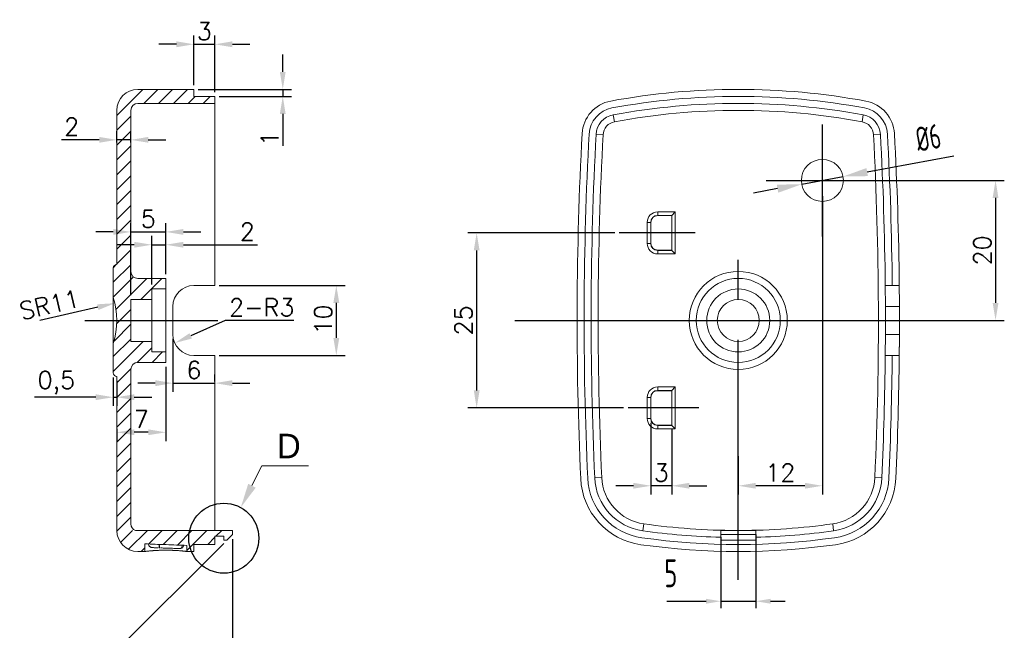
# Model space of a CAD drawing. Header units: millimetres. Extents: x 2231 to 2679, y -254 to 427.
# Tile 16 of 19: x 2434 to 2575, y 250 to 338. Entities that reach past the tile are written whole.
import ezdxf

# ---------------------------------------------------------------- set-up
doc = ezdxf.new("R2010")
doc.units = ezdxf.units.MM
doc.header["$LTSCALE"] = 1.8
doc.header["$MEASUREMENT"] = 0
doc.linetypes.add('CENTER2', pattern=[28.575, 19.05, -3.175, 3.175, -3.175])
for name, color, linetype in [('3中心线层', 1, 'CENTER2'), ('5剖面线层', 2, 'Continuous'), ('7标注层', 4, 'Continuous'), ('PDF_Geomertry', 7, 'Continuous'), ('PDF_Solid Fills', 7, 'Continuous')]:
    doc.layers.add(name, color=color, linetype=linetype)
doc.layers.add('符号 (ISO)', color=7, linetype='Continuous', lineweight=25)
doc.styles.add('PC_TEXTSTYLE', font='ISOCP.SHX', dxfattribs={"width": 0.707, "bigfont": 'GBCBIG.SHX'})
doc.styles.get("Standard").update_dxf_attribs({"font": 'txt.shx'})
doc.styles.add('标签文本 (ISO)', font='txt')
doc.dimstyles.new('GB_BALLOON', dxfattribs={"dimtxt": 4, "dimasz": 2.1, "dimexe": 1, "dimexo": 0, "dimgap": 2, "dimtad": 1, "dimtoh": 1, "dimdsep": 46, "dimtxsty": 'PC_TEXTSTYLE', "dimcen": 0, "dimclrd": 4, "dimclre": 4, "dimclrt": 3, "dimadec": 0, "dimazin": 2, "dimtp": 0.1, "dimtm": 0.1, "dimtfac": 0.71, "dimtdec": 3, "dimtmove": 0, "dimatfit": 3, "dimfxl": 1, "dimtfill": 1, "dimarcsym": 0})
doc.dimstyles.new('GB_DIAMETER', dxfattribs={"dimtxt": 3.5, "dimasz": 3.5, "dimexe": 1, "dimexo": 0, "dimgap": 1.5, "dimtad": 1, "dimjust": 4, "dimdsep": 46, "dimtxsty": 'PC_TEXTSTYLE', "dimcen": 0, "dimclrd": 256, "dimclrt": 3, "dimadec": 0, "dimazin": 2, "dimtp": 0.1, "dimtm": 0.1, "dimtfac": 0.71, "dimtdec": 3, "dimtmove": 0, "dimatfit": 2, "dimfxl": 1, "dimtfill": 1, "dimarcsym": 0})
doc.dimstyles.new('ISO-25', dxfattribs={"dimtxt": 2.5, "dimasz": 2.5, "dimexe": 1.25, "dimexo": 0.625, "dimtad": 1, "dimtxsty": 'Standard', "dimcen": 2.5, "dimadec": 0, "dimazin": 0, "dimtfac": 1, "dimtmove": 0, "dimatfit": 3, "dimfxl": 1, "dimarcsym": 0})

# ---------------------------------------------------------------- blocks, each defined once
blk = doc.blocks.new('*D84')
at = {"layer": '7标注层', "color": 0, "lineweight": -2}
for p, q in [((2453.14, 299.87), (2453.14, 306.81)), ((2455.14, 301.37), (2455.14, 306.81)), ((2450.64, 305.56), (2448.14, 305.56)), ((2453.14, 305.56), (2455.14, 305.56)), ((2457.64, 305.56), (2468.22, 305.56))]:
    blk.add_line(p, q, dxfattribs=at)
at = {"layer": '7标注层', "color": 0}
for points in [[(2450.64, 305.14), (2450.64, 305.97), (2453.14, 305.56)], [(2457.64, 305.97), (2457.64, 305.14), (2455.14, 305.56)]]:
    blk.add_solid(points, dxfattribs=at)
at = {"layer": 'Defpoints', "color": 0}
for p in [(2455.14, 305.56), (2455.14, 300.75), (2453.14, 299.25)]:
    blk.add_point(p, dxfattribs=at)
at = {"layer": '7标注层', "color": 0, "insert": (2466.77, 307.43), "char_height": 2.5, "attachment_point": 5}
blk.add_mtext('2', dxfattribs=at)
blk = doc.blocks.new('*D85')
at = {"layer": '7标注层', "color": 0, "lineweight": -2}
for p, q in [((2450.14, 298.37), (2450.14, 308.64)), ((2455.14, 301.37), (2455.14, 308.64)), ((2447.64, 307.39), (2445.14, 307.39)), ((2450.14, 307.39), (2455.14, 307.39)), ((2457.64, 307.39), (2460.14, 307.39))]:
    blk.add_line(p, q, dxfattribs=at)
at = {"layer": '7标注层', "color": 0}
for points in [[(2447.64, 306.97), (2447.64, 307.81), (2450.14, 307.39)], [(2457.64, 307.81), (2457.64, 306.97), (2455.14, 307.39)]]:
    blk.add_solid(points, dxfattribs=at)
at = {"layer": 'Defpoints', "color": 0}
for p in [(2455.14, 307.39), (2455.14, 300.75), (2450.14, 297.75)]:
    blk.add_point(p, dxfattribs=at)
at = {"layer": '7标注层', "color": 0, "insert": (2452.64, 309.27), "char_height": 2.5, "attachment_point": 5}
blk.add_mtext('5', dxfattribs=at)
blk = doc.blocks.new('*D86')
at = {"layer": '7标注层', "color": 0, "lineweight": -2}
for p, q in [((2447.64, 286.62), (2447.64, 282.53)), ((2448.14, 286.12), (2448.14, 282.53)), ((2445.14, 283.78), (2436.39, 283.78)), ((2447.64, 283.78), (2448.14, 283.78)), ((2450.64, 283.78), (2453.14, 283.78))]:
    blk.add_line(p, q, dxfattribs=at)
at = {"layer": '7标注层', "color": 0}
for points in [[(2445.14, 283.37), (2445.14, 284.2), (2447.64, 283.78)], [(2450.64, 284.2), (2450.64, 283.37), (2448.14, 283.78)]]:
    blk.add_solid(points, dxfattribs=at)
at = {"layer": 'Defpoints', "color": 0}
for p in [(2447.64, 287.25), (2448.14, 286.75), (2448.14, 283.78)]:
    blk.add_point(p, dxfattribs=at)
at = {"layer": '7标注层', "color": 0, "insert": (2439.52, 285.87), "char_height": 2.5, "attachment_point": 5}
blk.add_mtext('0,5', dxfattribs=at)
blk = doc.blocks.new('*D87')
at = {"layer": '7标注层', "color": 0, "lineweight": -2}
for p, q in [((2455.14, 288.12), (2455.14, 277.52)), ((2448.14, 279.28), (2448.14, 277.52)), ((2452.64, 278.77), (2450.64, 278.77))]:
    blk.add_line(p, q, dxfattribs=at)
at = {"layer": '7标注层', "color": 0}
for points in [[(2450.64, 279.19), (2450.64, 278.36), (2448.14, 278.77)], [(2452.64, 278.36), (2452.64, 279.19), (2455.14, 278.77)]]:
    blk.add_solid(points, dxfattribs=at)
at = {"layer": 'Defpoints', "color": 0}
for p in [(2455.14, 288.75), (2448.14, 279.91), (2448.14, 278.77)]:
    blk.add_point(p, dxfattribs=at)
at = {"layer": '7标注层', "color": 0, "insert": (2451.64, 280.65), "char_height": 2.5, "attachment_point": 5}
blk.add_mtext('7', dxfattribs=at)
blk = doc.blocks.new('*D88')
at = {"layer": '7标注层', "color": 0, "lineweight": -2}
blk.add_line((2445.43, 296.65), (2437.14, 294.75), dxfattribs=at)
at = {"layer": '7标注层', "color": 0}
blk.add_solid([(2445.52, 296.24), (2445.34, 297.05), (2447.87, 297.21)], dxfattribs=at)
at = {"layer": 'Defpoints', "color": 0}
for p in [(2447.87, 297.21), (2437.14, 294.75)]:
    blk.add_point(p, dxfattribs=at)
at = {"layer": '7标注层', "color": 0, "insert": (2438.54, 296.99), "char_height": 2.5, "attachment_point": 5, "rotation": 12.9097}
blk.add_mtext('SR11', dxfattribs=at)
blk = doc.blocks.new('*D90')
at = {"layer": '7标注层', "color": 0, "lineweight": -2}
for p, q in [((2463.61, 294.75), (2458.69, 292.55)), ((2473.4, 294.75), (2463.61, 294.75))]:
    blk.add_line(p, q, dxfattribs=at)
at = {"layer": '7标注层', "color": 0}
blk.add_solid([(2458.52, 292.93), (2458.86, 292.16), (2456.41, 291.52)], dxfattribs=at)
at = {"layer": 'Defpoints', "color": 0}
for p in [(2459.14, 292.75), (2456.41, 291.52)]:
    blk.add_point(p, dxfattribs=at)
at = {"layer": '7标注层', "color": 0, "insert": (2468.82, 296.62), "char_height": 2.5, "attachment_point": 5}
blk.add_mtext('2-R3', dxfattribs=at)
blk = doc.blocks.new('*D91')
at = {"layer": '7标注层', "color": 0, "lineweight": -2}
for p, q in [((2462.77, 299.75), (2480.72, 299.75)), ((2479.47, 297.25), (2479.47, 292.25)), ((2462.77, 289.75), (2480.72, 289.75))]:
    blk.add_line(p, q, dxfattribs=at)
at = {"layer": '7标注层', "color": 0}
for points in [[(2479.89, 297.25), (2479.05, 297.25), (2479.47, 299.75)], [(2479.05, 292.25), (2479.89, 292.25), (2479.47, 289.75)]]:
    blk.add_solid(points, dxfattribs=at)
at = {"layer": 'Defpoints', "color": 0}
for p in [(2462.14, 299.75), (2462.14, 289.75), (2479.47, 289.75)]:
    blk.add_point(p, dxfattribs=at)
at = {"layer": '7标注层', "color": 0, "insert": (2477.6, 294.87), "char_height": 2.5, "attachment_point": 5, "rotation": 90}
blk.add_mtext('10', dxfattribs=at)
blk = doc.blocks.new('*D92')
at = {"layer": '7标注层', "color": 0, "lineweight": -2}
for p, q in [((2459.14, 328.37), (2459.14, 335.44)), ((2462.14, 327.37), (2462.14, 335.44)), ((2456.64, 334.19), (2454.14, 334.19)), ((2459.14, 334.19), (2462.14, 334.19)), ((2464.64, 334.19), (2467.14, 334.19))]:
    blk.add_line(p, q, dxfattribs=at)
at = {"layer": '7标注层', "color": 0}
for points in [[(2456.64, 333.77), (2456.64, 334.61), (2459.14, 334.19)], [(2464.64, 334.61), (2464.64, 333.77), (2462.14, 334.19)]]:
    blk.add_solid(points, dxfattribs=at)
at = {"layer": 'Defpoints', "color": 0}
for p in [(2462.14, 334.19), (2459.14, 327.75), (2462.14, 326.75)]:
    blk.add_point(p, dxfattribs=at)
at = {"layer": '7标注层', "color": 0, "insert": (2460.64, 336.06), "char_height": 2.5, "attachment_point": 5}
blk.add_mtext('3', dxfattribs=at)
blk = doc.blocks.new('*D93')
at = {"layer": '7标注层', "color": 0, "lineweight": -2}
for p, q in [((2471.83, 330.25), (2471.83, 332.75)), ((2459.77, 327.75), (2473.08, 327.75)), ((2471.83, 327.75), (2471.83, 326.75)), ((2462.77, 326.75), (2473.08, 326.75)), ((2471.83, 324.25), (2471.83, 319.67))]:
    blk.add_line(p, q, dxfattribs=at)
at = {"layer": '7标注层', "color": 0}
for points in [[(2471.41, 330.25), (2472.24, 330.25), (2471.83, 327.75)], [(2472.24, 324.25), (2471.41, 324.25), (2471.83, 326.75)]]:
    blk.add_solid(points, dxfattribs=at)
at = {"layer": 'Defpoints', "color": 0}
for p in [(2459.14, 327.75), (2462.14, 326.75), (2471.83, 326.75)]:
    blk.add_point(p, dxfattribs=at)
at = {"layer": '7标注层', "color": 0, "insert": (2469.95, 320.71), "char_height": 2.5, "attachment_point": 5, "rotation": 90}
blk.add_mtext('1', dxfattribs=at)
blk = doc.blocks.new('*D94')
at = {"layer": '7标注层', "color": 0, "lineweight": -2}
for p, q in [((2445.64, 320.54), (2440.23, 320.54)), ((2448.14, 320.17), (2448.14, 321.79)), ((2450.14, 320.54), (2448.14, 320.54)), ((2450.14, 320.17), (2450.14, 321.79)), ((2452.64, 320.54), (2455.14, 320.54))]:
    blk.add_line(p, q, dxfattribs=at)
at = {"layer": '7标注层', "color": 0}
for points in [[(2445.64, 320.13), (2445.64, 320.96), (2448.14, 320.54)], [(2452.64, 320.96), (2452.64, 320.13), (2450.14, 320.54)]]:
    blk.add_solid(points, dxfattribs=at)
at = {"layer": 'Defpoints', "color": 0}
for p in [(2448.14, 320.54), (2448.14, 319.54), (2450.14, 319.54)]:
    blk.add_point(p, dxfattribs=at)
at = {"layer": '7标注层', "color": 0, "insert": (2441.69, 322.42), "char_height": 2.5, "attachment_point": 5}
blk.add_mtext('2', dxfattribs=at)
blk = doc.blocks.new('*D101')
at = {"layer": '7标注层', "color": 0, "lineweight": -2}
for p, q in [((2463.4, 262.91), (2447.92, 247.42)), ((2464.64, 263.52), (2464.64, 240.49))]:
    blk.add_line(p, q, dxfattribs=at)
blk.add_arc((2464.64, 264.15), 22.41, 231.3962, 263.6038, dxfattribs=at)
at = {"layer": '7标注层', "color": 0}
for points in [[(2450.94, 246.95), (2450.39, 246.33), (2448.8, 248.31)], [(2462.12, 241.47), (2462.17, 242.3), (2464.64, 241.74)]]:
    blk.add_solid(points, dxfattribs=at)
at = {"layer": 'Defpoints', "color": 0}
for p in [(2464.64, 264.75), (2463.84, 263.35), (2464.64, 264.15), (2464.64, 264.15), (2451.03, 246.36)]:
    blk.add_point(p, dxfattribs=at)
at = {"layer": '7标注层', "color": 0, "insert": (2456.79, 245.18), "char_height": 2.5, "attachment_point": 5, "rotation": 337.5}
blk.add_mtext('45%%d', dxfattribs=at)
blk = doc.blocks.new('*D102')
at = {"layer": '7标注层', "color": 0, "lineweight": -2}
for p, q in [((2456.14, 292.12), (2456.14, 284.54)), ((2462.14, 286.02), (2462.14, 287.04)), ((2453.64, 285.79), (2451.14, 285.79)), ((2456.14, 285.79), (2462.14, 285.79)), ((2464.64, 285.79), (2467.14, 285.79))]:
    blk.add_line(p, q, dxfattribs=at)
at = {"layer": '7标注层', "color": 0}
for points in [[(2453.64, 285.37), (2453.64, 286.21), (2456.14, 285.79)], [(2464.64, 286.21), (2464.64, 285.37), (2462.14, 285.79)]]:
    blk.add_solid(points, dxfattribs=at)
at = {"layer": 'Defpoints', "color": 0}
for p in [(2456.14, 292.75), (2462.14, 285.79), (2462.14, 285.4)]:
    blk.add_point(p, dxfattribs=at)
at = {"layer": '7标注层', "color": 0, "insert": (2459.14, 287.67), "char_height": 2.5, "attachment_point": 5}
blk.add_mtext('6', dxfattribs=at)
blk = doc.blocks.new('*D110')
at = {"layer": '7标注层', "color": 0, "lineweight": -2}
for p, q in [((2549.46, 314.75), (2574.81, 314.75)), ((2573.56, 312.25), (2573.56, 297.25)), ((2537.24, 294.75), (2574.81, 294.75))]:
    blk.add_line(p, q, dxfattribs=at)
at = {"layer": '7标注层', "color": 0}
for points in [[(2573.97, 312.25), (2573.14, 312.25), (2573.56, 314.75)], [(2573.14, 297.25), (2573.97, 297.25), (2573.56, 294.75)]]:
    blk.add_solid(points, dxfattribs=at)
at = {"layer": 'Defpoints', "color": 0}
for p in [(2548.84, 314.75), (2536.61, 294.75), (2573.56, 294.75)]:
    blk.add_point(p, dxfattribs=at)
at = {"layer": '7标注层', "color": 0, "insert": (2571.68, 304.75), "char_height": 2.5, "attachment_point": 5, "rotation": 90}
blk.add_mtext('20', dxfattribs=at)
blk = doc.blocks.new('*D111')
at = {"layer": '7标注层', "color": 0, "lineweight": -2}
for p, q in [((2548.84, 312.51), (2548.84, 269.88)), ((2536.84, 275.38), (2536.84, 269.88)), ((2546.34, 271.13), (2539.34, 271.13))]:
    blk.add_line(p, q, dxfattribs=at)
at = {"layer": '7标注层', "color": 0}
for points in [[(2539.34, 271.55), (2539.34, 270.72), (2536.84, 271.13)], [(2546.34, 270.72), (2546.34, 271.55), (2548.84, 271.13)]]:
    blk.add_solid(points, dxfattribs=at)
at = {"layer": 'Defpoints', "color": 0}
for p in [(2548.84, 313.14), (2536.84, 276), (2536.84, 271.13)]:
    blk.add_point(p, dxfattribs=at)
at = {"layer": '7标注层', "color": 0, "insert": (2542.84, 273.01), "char_height": 2.5, "attachment_point": 5}
blk.add_mtext('12', dxfattribs=at)
blk = doc.blocks.new('*D112')
at = {"layer": '7标注层', "lineweight": -2}
for p, q in [((2567.59, 318.22), (2555.23, 315.93)), ((2545.89, 314.2), (2551.79, 315.3)), ((2542.45, 313.57), (2539.01, 312.93))]:
    blk.add_line(p, q, dxfattribs=at)
at = {"layer": '7标注层'}
for points in [[(2555.13, 316.51), (2555.34, 315.36), (2551.79, 315.3)], [(2542.55, 312.99), (2542.34, 314.14), (2545.89, 314.2)]]:
    blk.add_solid(points, dxfattribs=at)
at = {"layer": 'Defpoints', "color": 0}
for p in [(2551.79, 315.3), (2545.89, 314.2)]:
    blk.add_point(p, dxfattribs=at)
at = {"layer": '7标注层', "color": 3, "insert": (2563.94, 320.85), "char_height": 3.5, "attachment_point": 5, "rotation": 10.4747, "style": 'PC_TEXTSTYLE', "bg_fill": 3, "box_fill_scale": 1.25, "bg_fill_color": 257, "bg_fill_transparency": 0}
blk.add_mtext('%%c6', dxfattribs=at)
blk = doc.blocks.new('*D121')
at = {"color": 4, "lineweight": -2}
for p, q in [((2534.34, 263.78), (2534.34, 253.64)), ((2539.34, 264.15), (2539.34, 253.64)), ((2526.64, 254.64), (2529.77, 254.64)), ((2529.77, 254.64), (2532.24, 254.64)), ((2534.34, 254.64), (2539.34, 254.64)), ((2541.44, 254.64), (2543.54, 254.64))]:
    blk.add_line(p, q, dxfattribs=at)
at = {"color": 4}
for points in [[(2532.24, 254.29), (2532.24, 254.99), (2534.34, 254.64)], [(2541.44, 254.99), (2541.44, 254.29), (2539.34, 254.64)]]:
    blk.add_solid(points, dxfattribs=at)
at = {"layer": 'Defpoints', "color": 0}
for p in [(2534.34, 263.78), (2539.34, 264.15), (2539.34, 254.64)]:
    blk.add_point(p, dxfattribs=at)
at = {"color": 3, "insert": (2527.21, 258.64), "char_height": 4, "attachment_point": 5, "style": 'PC_TEXTSTYLE', "bg_fill": 3, "box_fill_scale": 1.25, "bg_fill_color": 257, "bg_fill_transparency": 0}
blk.add_mtext('5', dxfattribs=at)
blk = doc.blocks.new('*D122')
at = {"layer": '7标注层', "color": 0, "lineweight": -2}
for p, q in [((2524.37, 280.12), (2524.37, 269.88)), ((2527.34, 279.16), (2527.34, 269.88)), ((2521.87, 271.13), (2519.37, 271.13)), ((2527.34, 271.13), (2524.37, 271.13)), ((2529.84, 271.13), (2532.34, 271.13))]:
    blk.add_line(p, q, dxfattribs=at)
at = {"layer": '7标注层', "color": 0}
for points in [[(2521.87, 270.72), (2521.87, 271.55), (2524.37, 271.13)], [(2529.84, 271.55), (2529.84, 270.72), (2527.34, 271.13)]]:
    blk.add_solid(points, dxfattribs=at)
at = {"layer": 'Defpoints', "color": 0}
for p in [(2524.37, 280.75), (2527.34, 279.78), (2524.37, 271.13)]:
    blk.add_point(p, dxfattribs=at)
at = {"layer": '7标注层', "color": 0, "insert": (2525.86, 273.01), "char_height": 2.5, "attachment_point": 5}
blk.add_mtext('3', dxfattribs=at)
blk = doc.blocks.new('*D126')
at = {"layer": '7标注层', "color": 0, "lineweight": -2}
for p, q in [((2519.21, 307.25), (2498.25, 307.25)), ((2499.5, 304.75), (2499.5, 284.75)), ((2520.48, 282.25), (2498.25, 282.25))]:
    blk.add_line(p, q, dxfattribs=at)
at = {"layer": '7标注层', "color": 0}
for points in [[(2499.92, 304.75), (2499.09, 304.75), (2499.5, 307.25)], [(2499.09, 284.75), (2499.92, 284.75), (2499.5, 282.25)]]:
    blk.add_solid(points, dxfattribs=at)
at = {"layer": 'Defpoints', "color": 0}
for p in [(2519.84, 307.25), (2499.5, 282.25), (2521.1, 282.25)]:
    blk.add_point(p, dxfattribs=at)
at = {"layer": '7标注层', "color": 0, "insert": (2497.63, 294.75), "char_height": 2.5, "attachment_point": 5, "rotation": 90}
blk.add_mtext('25', dxfattribs=at)

msp = doc.modelspace()

# ---------------------------------------------------------------- hatches: boundary and pattern name
at = {"layer": '5剖面线层'}
h = msp.add_hatch(dxfattribs=at)
h.set_pattern_fill('ANSI31', color=256, scale=12)
h.set_pattern_definition([(45, (-925.7421, 0.602), (-1.0606602, 1.0606602), [])])
edge = h.paths.add_edge_path()
edge.add_line((2447.643, 291.471), (2447.643, 287.249))
edge.add_ellipse((2448.143, 287.249), major_axis=(0.5, 0), ratio=1, start_angle=180, end_angle=270)
edge.add_line((2448.143, 286.749), (2448.143, 264.749))
edge.add_ellipse((2451.143, 264.749), major_axis=(3, 0), ratio=1, start_angle=180, end_angle=270)
edge.add_line((2451.143, 261.749), (2452.143, 261.749))
edge.add_line((2452.143, 261.749), (2452.143, 262.829))
edge.add_line((2452.143, 262.829), (2452.143, 262.829))
edge.add_spline(control_points=[(2452.143, 262.829), (2452.641, 262.812), (2453.138, 262.795), (2454.072, 262.762), (2454.508, 262.747), (2454.944, 262.732)], knot_values=[-1, -1, -1, -1, -0.4671278, -0.4671278, 0, 0, 0, 0], degree=3, periodic=0)
edge.add_spline(control_points=[(2454.944, 262.732), (2455.007, 262.729), (2455.069, 262.727), (2455.132, 262.725)], knot_values=[-1, -1, -1, -1, 0, 0, 0, 0], degree=3, periodic=0)
edge.add_spline(control_points=[(2455.132, 262.725), (2455.152, 262.724), (2455.173, 262.724), (2456.177, 262.688), (2457.16, 262.654), (2458.143, 262.62)], knot_values=[-1, -1, -1, -1, -0.9795864, -0.9795864, 0, 0, 0, 0], degree=3, periodic=0)
edge.add_line((2458.143, 262.62), (2458.143, 262.62))
edge.add_line((2458.143, 262.62), (2458.143, 261.749))
edge.add_line((2458.143, 261.749), (2459.143, 261.749))
edge.add_line((2459.143, 261.749), (2459.143, 262.749))
edge.add_line((2459.143, 262.749), (2462.143, 262.749))
edge.add_line((2462.143, 262.749), (2462.143, 263.933))
edge.add_line((2462.143, 263.933), (2463.415, 263.933))
edge.add_line((2463.415, 263.933), (2463.415, 263.35))
edge.add_line((2463.415, 263.35), (2463.843, 263.35))
edge.add_line((2463.843, 263.35), (2464.643, 264.15))
edge.add_line((2464.643, 264.15), (2464.643, 264.75))
edge.add_line((2464.643, 264.75), (2450.143, 264.75))
edge.add_line((2450.143, 264.75), (2450.143, 287.749))
edge.add_ellipse((2451.143, 287.749), major_axis=(-1, 0), ratio=1, start_angle=270, end_angle=360, ccw=False)
edge.add_line((2451.143, 288.749), (2455.143, 288.749))
edge.add_line((2455.143, 288.749), (2455.143, 290.249))
edge.add_line((2455.143, 290.249), (2453.143, 290.249))
edge.add_line((2453.143, 290.249), (2453.143, 291.749))
edge.add_line((2453.143, 291.749), (2450.143, 291.749))
edge.add_line((2450.143, 291.749), (2450.143, 294.749))
edge.add_line((2450.143, 294.749), (2448.143, 294.749))
edge.add_ellipse((2437.143, 294.749), major_axis=(-11, 0), ratio=1, start_angle=162.65856, end_angle=180, ccw=False)
h.paths.add_polyline_path([(2450.143, 294.749), (2450.143, 297.749), (2453.143, 297.749), (2453.143, 299.249), (2455.143, 299.249), (2455.143, 300.749), (2451.143, 300.749, -0.4142136), (2450.143, 301.749), (2450.143, 302.749), (2450.143, 324.749, -0.4142136), (2451.143, 325.749), (2462.143, 325.749), (2462.143, 326.749), (2459.143, 326.749), (2459.143, 327.749), (2451.143, 327.749, 0.4142136), (2448.143, 324.749), (2448.143, 302.749, 0.4142136), (2447.643, 302.249), (2447.643, 298.028, -0.0758111), (2448.143, 294.749)])

# ---------------------------------------------------------------- linework, layer by layer
at = {"layer": '3中心线层'}
for p, q in [((2548.839, 306.749), (2548.839, 322.749)), ((2540.839, 314.749), (2556.839, 314.749)), ((2530.671, 307.249), (2519.839, 307.249)), ((2536.839, 257.685), (2536.839, 306.749)), ((2443.578, 294.749), (2462.57, 294.749)), ((2524.839, 294.749), (2548.839, 294.749)), ((2531.19, 282.249), (2521.103, 282.249))]:
    msp.add_line(p, q, dxfattribs=at)
at = {"layer": '7标注层'}
msp.add_line((2504.931, 294.749), (2569.2, 294.749), dxfattribs=at)
at = {"layer": 'PDF_Geomertry', "lineweight": 13}
for p, q in [((2451.143, 327.749), (2459.143, 327.749)), ((2459.143, 327.749), (2459.143, 326.749)), ((2459.143, 326.749), (2462.143, 326.749)), ((2462.143, 326.749), (2462.143, 325.749)), ((2448.143, 302.749), (2448.143, 324.749)), ((2450.143, 324.749), (2450.143, 302.749)), ((2462.143, 325.749), (2451.143, 325.749)), ((2462.143, 325.749), (2462.143, 324.112)), ((2462.143, 324.112), (2462.143, 321.322)), ((2518.998, 324.112), (2519.18, 323.129)), ((2554.68, 324.112), (2554.498, 323.129)), ((2462.143, 321.322), (2462.143, 302.75)), ((2516.549, 321.322), (2517.547, 321.269)), ((2557.13, 321.322), (2556.131, 321.269)), ((2525.339, 310.249), (2527.839, 310.249)), ((2525.339, 310.249), (2525.339, 309.749)), ((2527.339, 309.749), (2525.339, 309.749)), ((2527.339, 309.715), (2525.339, 309.715)), ((2527.339, 309.749), (2527.839, 310.249)), ((2527.339, 304.749), (2527.339, 309.749)), ((2527.839, 310.249), (2527.839, 304.249)), ((2523.839, 308.749), (2524.339, 308.749)), ((2523.839, 305.749), (2523.839, 308.749)), ((2524.339, 308.749), (2524.339, 305.749)), ((2524.374, 308.749), (2524.374, 305.749)), ((2523.839, 305.749), (2524.339, 305.749)), ((2525.339, 304.784), (2527.339, 304.784)), ((2525.339, 304.749), (2527.339, 304.749)), ((2525.339, 304.749), (2525.339, 304.249)), ((2527.839, 304.249), (2525.339, 304.249)), ((2527.339, 304.749), (2527.839, 304.249)), ((2447.643, 298.028), (2447.643, 302.249)), ((2450.143, 302.749), (2450.143, 301.749)), ((2462.143, 302.75), (2462.143, 299.749)), ((2451.143, 300.749), (2455.143, 300.749)), ((2455.143, 300.749), (2455.143, 299.249)), ((2462.143, 299.749), (2459.143, 299.749)), ((2558.814, 299.749), (2557.814, 299.749)), ((2559.814, 299.749), (2558.814, 299.749)), ((2447.643, 294.749), (2447.643, 298.028)), ((2453.143, 299.249), (2453.143, 297.749)), ((2455.143, 299.249), (2453.143, 299.249)), ((2455.143, 290.249), (2455.143, 299.249)), ((2450.143, 297.749), (2450.143, 291.749)), ((2453.143, 297.749), (2450.143, 297.749)), ((2453.143, 294.749), (2453.143, 297.749)), ((2456.143, 296.749), (2456.143, 292.749)), ((2559.835, 296.749), (2557.835, 296.749)), ((2447.643, 291.471), (2447.643, 294.749)), ((2453.143, 291.749), (2453.143, 294.749)), ((2559.835, 292.749), (2557.835, 292.749)), ((2447.643, 287.249), (2447.643, 291.471)), ((2450.143, 291.749), (2453.143, 291.749)), ((2453.143, 291.749), (2453.143, 290.249)), ((2453.143, 290.249), (2455.143, 290.249)), ((2455.143, 290.249), (2455.143, 288.749)), ((2459.143, 289.749), (2462.143, 289.749)), ((2462.143, 289.749), (2462.143, 272.261)), ((2557.814, 289.749), (2558.814, 289.749)), ((2559.814, 289.749), (2558.814, 289.749)), ((2455.143, 288.749), (2451.143, 288.749)), ((2448.143, 264.749), (2448.143, 286.749)), ((2450.143, 287.749), (2450.143, 265.69)), ((2525.339, 285.249), (2525.339, 284.749)), ((2525.339, 285.249), (2527.839, 285.249)), ((2527.339, 284.749), (2525.339, 284.749)), ((2527.339, 284.715), (2525.339, 284.715)), ((2527.839, 285.249), (2527.339, 284.749)), ((2527.339, 279.749), (2527.339, 284.749)), ((2527.839, 285.249), (2527.839, 279.249)), ((2523.839, 280.749), (2523.839, 283.749)), ((2523.839, 283.749), (2524.339, 283.749)), ((2524.339, 283.749), (2524.339, 280.749)), ((2524.374, 283.749), (2524.374, 280.749)), ((2524.339, 280.749), (2523.839, 280.749)), ((2525.339, 279.784), (2527.339, 279.784)), ((2525.339, 279.749), (2525.339, 279.249)), ((2525.339, 279.749), (2527.339, 279.749)), ((2527.339, 279.749), (2527.839, 279.249)), ((2527.839, 279.249), (2525.339, 279.249)), ((2462.143, 272.261), (2462.143, 264.75)), ((2516.347, 272.261), (2517.346, 272.306)), ((2557.331, 272.261), (2556.332, 272.306)), ((2523.228, 264.699), (2523.367, 265.69)), ((2550.451, 264.699), (2550.312, 265.69)), ((2450.828, 264.75), (2464.643, 264.75)), ((2464.643, 264.75), (2464.643, 264.15)), ((2534.339, 264.15), (2534.339, 264.75)), ((2534.339, 264.75), (2539.339, 264.75)), ((2539.339, 264.75), (2539.339, 264.15)), ((2452.143, 262.829), (2452.143, 262.829)), ((2452.143, 262.829), (2452.143, 261.749)), ((2462.143, 263.933), (2462.143, 262.749)), ((2463.415, 263.933), (2462.143, 263.933)), ((2463.415, 263.35), (2463.415, 263.933)), ((2463.843, 263.35), (2463.415, 263.35)), ((2464.643, 264.15), (2463.843, 263.35)), ((2534.339, 264.15), (2539.339, 264.15)), ((2534.339, 263.35), (2534.339, 264.15)), ((2539.339, 263.35), (2534.339, 263.35)), ((2539.339, 264.15), (2539.339, 263.35)), ((2452.143, 261.749), (2451.143, 261.749)), ((2458.143, 262.62), (2458.143, 262.62)), ((2458.143, 261.749), (2458.143, 262.62)), ((2459.143, 261.749), (2458.143, 261.749)), ((2459.143, 262.749), (2459.143, 261.749)), ((2462.143, 262.749), (2459.143, 262.749))]:
    msp.add_line(p, q, dxfattribs=at)
msp.add_lwpolyline([(2467.4, 271.164), (2468.837, 273.976), (2475.52, 273.976)], dxfattribs=at)
for centre, radius in [((2548.839, 314.749), 3), ((2536.839, 294.749), 7), ((2536.839, 294.749), 6), ((2536.839, 294.749), 4.5), ((2536.839, 294.749), 3)]:
    msp.add_circle(centre, radius, dxfattribs=at)
for centre, radius, start, end in [((2451.143, 324.749), 3, 90, 180), ((2536.839, 227.749), 100, 79.51076, 100.48924), ((2519.544, 321.162), 5, 100.48924, 176.94133), ((2536.839, 227.749), 99, 79.51076, 100.48924), ((2554.134, 321.162), 5, 3.05867, 79.51076), ((2451.143, 324.749), 1, 90, 180), ((2519.544, 321.162), 4, 100.48924, 176.94133), ((2536.839, 227.749), 98, 79.51076, 100.48924), ((2536.839, 227.749), 97, 79.51076, 100.48924), ((2554.134, 321.162), 4, 3.05867, 79.51076), ((2519.544, 321.162), 3, 100.48924, 176.94133), ((2554.134, 321.162), 3, 3.05867, 79.51076), ((2519.544, 321.162), 2, 100.48924, 176.94133), ((2554.134, 321.162), 2, 3.05867, 79.51076), ((3013.839, 294.749), 500, 176.94133, 182.58828), ((3013.839, 294.749), 499, 176.94133, 182.58828), ((3013.839, 294.749), 498, 176.94133, 182.58828), ((3013.839, 294.749), 497, 176.94133, 182.58828), ((2059.839, 294.749), 497, 357.41172, 3.05867), ((2059.839, 294.749), 498, 0.57527, 3.05867), ((2059.839, 294.749), 499, 0.57412, 3.05867), ((2059.839, 294.749), 500, 0.57297, 3.05867), ((2525.339, 308.749), 1.5, 90, 180), ((2525.339, 308.749), 1, 90, 180), ((2525.339, 308.749), 0.965, 90, 180), ((2525.339, 305.749), 1.5, 180, 270), ((2525.339, 305.749), 1, 180, 270), ((2525.339, 305.749), 0.965, 180, 270), ((2448.143, 302.249), 0.5, 90, 180), ((2451.143, 301.749), 1, 180, 270), ((2459.143, 296.749), 3, 90, 180), ((2437.143, 294.749), 11, 342.65856, 17.34144), ((2059.839, 294.749), 498, 359.7699, 0.2301), ((2059.839, 294.749), 500, 359.77082, 0.22918), ((2459.143, 292.749), 3, 180, 270), ((2059.839, 294.749), 498, 357.41172, 359.42473), ((2059.839, 294.749), 499, 357.41172, 359.42588), ((2059.839, 294.749), 500, 357.41172, 359.42703), ((2451.143, 287.749), 1, 90, 180), ((2448.143, 287.249), 0.5, 180, 270), ((2525.339, 283.749), 1.5, 90, 180), ((2525.339, 283.749), 1, 90, 180), ((2525.339, 283.749), 0.965, 90, 180), ((2525.339, 280.749), 1.5, 180, 270), ((2525.339, 280.749), 1, 180, 270), ((2525.339, 280.749), 0.965, 180, 270), ((2524.339, 272.622), 10, 182.58828, 262.01637), ((2524.339, 272.622), 9, 182.58828, 262.01637), ((2524.339, 272.622), 8, 182.58828, 262.01637), ((2524.339, 272.622), 7, 182.58828, 262.01637), ((2549.339, 272.622), 7, 277.98363, 357.41172), ((2549.339, 272.622), 8, 277.98363, 357.41172), ((2549.339, 272.622), 9, 277.98363, 357.41172), ((2549.339, 272.622), 10, 277.98363, 357.41172), ((2536.839, 361.749), 97, 262.01637, 269.85048), ((2536.839, 361.749), 97, 270.14952, 277.98363), ((2451.143, 264.749), 3, 180, 270), ((2536.839, 361.749), 98, 262.01637, 268.53821), ((2536.839, 361.749), 98, 271.46179, 277.98363), ((2536.839, 361.749), 99, 262.01637, 277.98363), ((2536.839, 361.749), 100, 262.01637, 277.98363)]:
    msp.add_arc(centre, radius, start, end, dxfattribs=at)
msp.add_ellipse((2451.143, 265.69), major_axis=(-1, 0), ratio=0.9903078, start_param=0, end_param=1.2500841, dxfattribs=at)
for points, knots in [([(2557.814, 299.749), (2557.814, 299.749), (2557.814, 299.745), (2557.814, 299.725), (2557.815, 299.697), (2557.815, 299.649), (2557.816, 299.614), (2557.816, 299.606), (2557.816, 299.591), (2557.816, 299.583), (2557.816, 299.558), (2557.816, 299.54), (2557.817, 299.484), (2557.818, 299.4), (2557.818, 299.299), (2557.819, 299.218), (2557.82, 299.176), (2557.82, 299.131), (2557.82, 299.1), (2557.82, 299.085), (2557.821, 299.007), (2557.822, 298.875), (2557.824, 298.658), (2557.825, 298.5), (2557.826, 298.398), (2557.826, 298.377), (2557.826, 298.336), (2557.827, 298.315), (2557.827, 298.251), (2557.827, 298.208), (2557.828, 298.079), (2557.829, 297.902), (2557.83, 297.718), (2557.831, 297.577), (2557.832, 297.53), (2557.832, 297.434), (2557.832, 297.386), (2557.833, 297.24), (2557.834, 297.046), (2557.835, 296.849), (2557.835, 296.749)], [0, 0, 0, 0, 0.0625, 0.0625, 0.125, 0.1875, 0.1875, 0.203125, 0.203125, 0.21875, 0.21875, 0.25, 0.25, 0.3125, 0.375, 0.375, 0.40625, 0.421875, 0.421875, 0.4375, 0.4375, 0.5, 0.5625, 0.625, 0.625, 0.640625, 0.640625, 0.65625, 0.65625, 0.6875, 0.6875, 0.75, 0.8125, 0.8125, 0.84375, 0.84375, 0.875, 0.875, 0.9375, 1, 1, 1, 1]), ([(2559.814, 299.749), (2559.814, 299.749), (2559.814, 299.745), (2559.815, 299.725), (2559.815, 299.697), (2559.815, 299.649), (2559.816, 299.614), (2559.816, 299.606), (2559.816, 299.591), (2559.816, 299.583), (2559.816, 299.558), (2559.816, 299.54), (2559.817, 299.484), (2559.818, 299.4), (2559.819, 299.299), (2559.819, 299.218), (2559.82, 299.176), (2559.82, 299.131), (2559.82, 299.1), (2559.82, 299.085), (2559.821, 299.007), (2559.822, 298.875), (2559.824, 298.658), (2559.825, 298.5), (2559.826, 298.398), (2559.826, 298.377), (2559.826, 298.336), (2559.827, 298.315), (2559.827, 298.251), (2559.827, 298.208), (2559.828, 298.079), (2559.829, 297.902), (2559.83, 297.718), (2559.831, 297.577), (2559.832, 297.53), (2559.832, 297.434), (2559.832, 297.386), (2559.833, 297.24), (2559.834, 297.046), (2559.835, 296.849), (2559.835, 296.749)], [0, 0, 0, 0, 0.0625, 0.0625, 0.125, 0.1875, 0.1875, 0.203125, 0.203125, 0.21875, 0.21875, 0.25, 0.25, 0.3125, 0.375, 0.375, 0.40625, 0.421875, 0.421875, 0.4375, 0.4375, 0.5, 0.5625, 0.625, 0.625, 0.640625, 0.640625, 0.65625, 0.65625, 0.6875, 0.6875, 0.75, 0.8125, 0.8125, 0.84375, 0.84375, 0.875, 0.875, 0.9375, 1, 1, 1, 1]), ([(2557.835, 292.749), (2557.835, 292.65), (2557.834, 292.552), (2557.834, 292.357), (2557.833, 292.164), (2557.832, 291.974), (2557.831, 291.856), (2557.831, 291.833), (2557.83, 291.786), (2557.83, 291.763), (2557.83, 291.693), (2557.83, 291.647), (2557.829, 291.511), (2557.828, 291.334), (2557.826, 291.166), (2557.825, 291.044), (2557.825, 290.984), (2557.825, 290.925), (2557.824, 290.886), (2557.824, 290.866), (2557.823, 290.771), (2557.822, 290.625), (2557.821, 290.429), (2557.82, 290.312), (2557.819, 290.243), (2557.819, 290.229), (2557.819, 290.203), (2557.818, 290.19), (2557.818, 290.152), (2557.818, 290.128), (2557.817, 290.058), (2557.816, 289.974), (2557.816, 289.908), (2557.815, 289.865), (2557.815, 289.852), (2557.815, 289.828), (2557.815, 289.817), (2557.815, 289.788), (2557.814, 289.759), (2557.814, 289.749), (2557.814, 289.749)], [0, 0, 0, 0, 0.0625, 0.0625, 0.125, 0.1875, 0.1875, 0.203125, 0.203125, 0.21875, 0.21875, 0.25, 0.25, 0.3125, 0.375, 0.375, 0.40625, 0.421875, 0.421875, 0.4375, 0.4375, 0.5, 0.5625, 0.625, 0.625, 0.640625, 0.640625, 0.65625, 0.65625, 0.6875, 0.6875, 0.75, 0.8125, 0.8125, 0.84375, 0.84375, 0.875, 0.875, 0.9375, 1, 1, 1, 1]), ([(2559.835, 292.749), (2559.835, 292.65), (2559.834, 292.552), (2559.834, 292.357), (2559.833, 292.164), (2559.832, 291.974), (2559.831, 291.856), (2559.831, 291.833), (2559.83, 291.786), (2559.83, 291.763), (2559.83, 291.693), (2559.83, 291.647), (2559.829, 291.511), (2559.828, 291.334), (2559.826, 291.166), (2559.826, 291.044), (2559.825, 290.984), (2559.825, 290.925), (2559.824, 290.886), (2559.824, 290.866), (2559.823, 290.771), (2559.822, 290.625), (2559.821, 290.429), (2559.82, 290.312), (2559.819, 290.243), (2559.819, 290.229), (2559.819, 290.203), (2559.818, 290.19), (2559.818, 290.152), (2559.818, 290.128), (2559.817, 290.058), (2559.816, 289.974), (2559.816, 289.908), (2559.815, 289.865), (2559.815, 289.852), (2559.815, 289.828), (2559.815, 289.817), (2559.815, 289.788), (2559.814, 289.759), (2559.814, 289.75), (2559.814, 289.749)], [0, 0, 0, 0, 0.0625236, 0.0625236, 0.1250473, 0.1875709, 0.1875709, 0.2032018, 0.2032018, 0.2188327, 0.2188327, 0.2500945, 0.2500945, 0.3126181, 0.3751418, 0.3751418, 0.4064036, 0.4220345, 0.4220345, 0.4376654, 0.4376654, 0.500189, 0.5627127, 0.6252363, 0.6252363, 0.6408672, 0.6408672, 0.6564981, 0.6564981, 0.6877599, 0.6877599, 0.7502835, 0.8128072, 0.8128072, 0.844069, 0.844069, 0.8753308, 0.8753308, 0.9378544, 1, 1, 1, 1]), ([(2454.944, 262.732), (2454.508, 262.747), (2454.072, 262.762), (2453.138, 262.795), (2452.641, 262.812), (2452.143, 262.829)], [0, 0, 0, 0, 0.4671278, 0.4671278, 1, 1, 1, 1]), ([(2452.685, 262.843), (2452.682, 262.778), (2452.694, 262.683), (2452.748, 262.562), (2452.809, 262.478), (2452.886, 262.408), (2453.001, 262.34), (2453.095, 262.317), (2453.16, 262.312)], [0, 0, 0, 0, 0.2396795, 0.3685818, 0.5001898, 0.6317863, 0.7606445, 1, 1, 1, 1]), ([(2452.143, 261.749), (2452.143, 261.749), (2452.155, 261.751), (2452.184, 261.754), (2452.19, 261.755), (2452.205, 261.757), (2452.213, 261.758), (2452.239, 261.761), (2452.259, 261.763), (2452.33, 261.771), (2452.39, 261.778), (2452.482, 261.788), (2452.502, 261.79), (2452.542, 261.794), (2452.563, 261.796), (2452.63, 261.803), (2452.678, 261.808), (2452.782, 261.818), (2452.838, 261.823), (2452.96, 261.834), (2453.026, 261.84), (2453.133, 261.849), (2453.188, 261.853), (2453.247, 261.858), (2453.288, 261.861), (2453.308, 261.862), (2453.413, 261.87), (2453.502, 261.876), (2453.647, 261.885), (2453.697, 261.888), (2453.801, 261.894), (2453.855, 261.896), (2453.94, 261.901), (2453.969, 261.902), (2454.028, 261.905), (2454.058, 261.906), (2454.149, 261.91), (2454.212, 261.912), (2454.342, 261.917), (2454.408, 261.919), (2454.495, 261.921), (2454.513, 261.922), (2454.548, 261.923), (2454.566, 261.923), (2454.62, 261.924), (2454.656, 261.925), (2454.765, 261.927), (2454.839, 261.928), (2454.952, 261.929), (2454.99, 261.929), (2455.047, 261.929), (2455.066, 261.93), (2455.105, 261.93), (2455.124, 261.93), (2455.219, 261.93), (2455.295, 261.929), (2455.407, 261.928), (2455.463, 261.928), (2455.519, 261.927), (2455.556, 261.926), (2455.575, 261.926), (2455.666, 261.924), (2455.738, 261.923), (2455.876, 261.919), (2455.943, 261.917), (2456.04, 261.914), (2456.072, 261.912), (2456.136, 261.91), (2456.167, 261.909), (2456.258, 261.905), (2456.317, 261.902), (2456.43, 261.897), (2456.484, 261.894), (2456.563, 261.889), (2456.588, 261.888), (2456.639, 261.885), (2456.664, 261.883), (2456.786, 261.876), (2456.875, 261.87), (2457.041, 261.858), (2457.118, 261.852), (2457.26, 261.84), (2457.326, 261.834), (2457.419, 261.826), (2457.448, 261.823), (2457.505, 261.818), (2457.533, 261.815), (2457.611, 261.808), (2457.659, 261.803), (2457.747, 261.794), (2457.788, 261.79), (2457.861, 261.782), (2457.895, 261.778), (2457.94, 261.773), (2457.954, 261.772), (2457.981, 261.768), (2457.993, 261.767), (2458.052, 261.76), (2458.086, 261.756), (2458.132, 261.751), (2458.143, 261.749), (2458.143, 261.749), (2458.143, 261.749), (2458.143, 261.749)], [0, 0, 0, 0, 0.0623847, 0.0623847, 0.0780109, 0.0780109, 0.0936371, 0.0936371, 0.1248894, 0.1248894, 0.1873941, 0.1873941, 0.2030202, 0.2030202, 0.2186464, 0.2186464, 0.2498987, 0.2498987, 0.2811511, 0.2811511, 0.3124034, 0.3124034, 0.3280296, 0.3358426, 0.3358426, 0.3436557, 0.3436557, 0.3749081, 0.3749081, 0.3905342, 0.3905342, 0.4061604, 0.4061604, 0.4139735, 0.4139735, 0.4217866, 0.4217866, 0.4374127, 0.4374127, 0.4530389, 0.4530389, 0.4569454, 0.4569454, 0.460852, 0.460852, 0.4686651, 0.4686651, 0.4842912, 0.4842912, 0.4921043, 0.4921043, 0.4960108, 0.4960108, 0.4999174, 0.4999174, 0.5155435, 0.5155435, 0.5233566, 0.5272632, 0.5272632, 0.5311697, 0.5311697, 0.5467959, 0.5467959, 0.562422, 0.562422, 0.5702351, 0.5702351, 0.5780482, 0.5780482, 0.5936744, 0.5936744, 0.6093005, 0.6093005, 0.6171136, 0.6171136, 0.6249267, 0.6249267, 0.656179, 0.656179, 0.6874314, 0.6874314, 0.7186837, 0.7186837, 0.7343099, 0.7343099, 0.749936, 0.749936, 0.7811884, 0.7811884, 0.8124407, 0.8124407, 0.843693, 0.843693, 0.8593192, 0.8593192, 0.8749454, 0.8749454, 0.93745, 0.93745, 0.9999547, 0.9999547, 1, 1, 1, 1]), ([(2453.138, 262.315), (2453.139, 262.314), (2453.161, 262.31), (2453.251, 262.303), (2453.385, 262.295), (2453.554, 262.287), (2453.748, 262.279), (2453.922, 262.272), (2454.029, 262.268), (2454.065, 262.267)], [0, 0, 0, 0, 0.1664844, 0.3280215, 0.4849855, 0.6374245, 0.7853934, 0.9289214, 1, 1, 1, 1]), ([(2454.344, 262.258), (2454.336, 262.258), (2454.32, 262.258), (2454.291, 262.259), (2454.257, 262.26), (2454.223, 262.261), (2454.194, 262.262), (2454.178, 262.263), (2454.17, 262.263)], [0, 0, 0, 0, 0.1391051, 0.2781429, 0.5004847, 0.7226895, 0.8614313, 1, 1, 1, 1]), ([(2454.187, 262.754), (2454.187, 262.754), (2454.188, 262.753), (2454.189, 262.753), (2454.19, 262.751), (2454.191, 262.749), (2454.192, 262.748), (2454.193, 262.746), (2454.194, 262.744), (2454.195, 262.742), (2454.195, 262.74), (2454.196, 262.738), (2454.196, 262.736), (2454.197, 262.734), (2454.198, 262.729), (2454.2, 262.72), (2454.202, 262.708), (2454.203, 262.695), (2454.205, 262.682), (2454.206, 262.67), (2454.207, 262.657), (2454.208, 262.644), (2454.21, 262.624), (2454.212, 262.596), (2454.214, 262.561), (2454.216, 262.528), (2454.218, 262.495), (2454.219, 262.463), (2454.221, 262.433), (2454.223, 262.405), (2454.225, 262.382), (2454.227, 262.364), (2454.229, 262.349), (2454.231, 262.335), (2454.232, 262.323), (2454.235, 262.312), (2454.237, 262.301), (2454.24, 262.292), (2454.244, 262.285), (2454.25, 262.278), (2454.256, 262.272), (2454.262, 262.269), (2454.266, 262.266), (2454.269, 262.265), (2454.273, 262.264), (2454.277, 262.263), (2454.281, 262.263), (2454.286, 262.262), (2454.291, 262.261), (2454.297, 262.261), (2454.303, 262.26), (2454.309, 262.259), (2454.316, 262.259), (2454.322, 262.259), (2454.329, 262.258), (2454.337, 262.258), (2454.342, 262.258), (2454.344, 262.258)], [0, 0, 0, 0, 0.0007438, 0.0029752, 0.0051001, 0.0076383, 0.0101339, 0.0125997, 0.0150488, 0.0174929, 0.019934, 0.0223729, 0.02481, 0.027246, 0.0296815, 0.0451448, 0.0607041, 0.0763816, 0.0921775, 0.1080894, 0.1241152, 0.1402529, 0.1564998, 0.2012827, 0.2467722, 0.2928626, 0.3394376, 0.3863744, 0.4335426, 0.4808051, 0.5280233, 0.5588714, 0.5895854, 0.6201295, 0.650469, 0.6805712, 0.7104148, 0.7400523, 0.7695201, 0.7988478, 0.8280676, 0.8572142, 0.8667617, 0.8761623, 0.8854569, 0.8946871, 0.9038946, 0.9131211, 0.9224071, 0.9317923, 0.9413141, 0.9510085, 0.9608848, 0.9707338, 0.9805191, 0.9902662, 1, 1, 1, 1]), ([(2454.423, 262.255), (2454.542, 262.251), (2454.888, 262.238), (2455.457, 262.22), (2456.11, 262.2), (2456.69, 262.184), (2457.031, 262.176), (2457.178, 262.173)], [0, 0, 0, 0, 0.119155, 0.3507572, 0.5823865, 0.8140737, 1, 1, 1, 1]), ([(2458.143, 262.62), (2457.16, 262.654), (2456.177, 262.688), (2455.173, 262.724), (2455.152, 262.724), (2455.132, 262.725)], [0, 0, 0, 0, 0.9795864, 0.9795864, 1, 1, 1, 1]), ([(2457.182, 262.173), (2457.245, 262.172), (2457.354, 262.189), (2457.508, 262.273), (2457.626, 262.402), (2457.683, 262.543), (2457.69, 262.629), (2457.69, 262.656)], [0, 0, 0, 0, 0.2353738, 0.4290206, 0.6645595, 0.8993497, 1, 1, 1, 1])]:
    msp.add_open_spline(points, degree=3, knots=knots, dxfattribs=at)
msp.add_rational_spline([(2454.17, 262.263), (2454.17, 262.272), (2454.187, 262.754)], [0.992600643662, 0.714519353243, 0.992574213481], degree=2, dxfattribs=at)
msp.add_open_spline([(2455.132, 262.725), (2455.069, 262.727), (2455.007, 262.729), (2454.944, 262.732)], degree=3, dxfattribs=at)
msp.add_rational_spline([(2457.178, 262.173), (2457.182, 262.173), (2457.186, 262.173), (2457.475, 262.173), (2457.492, 262.655)], [0.98844830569, 0.994105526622, 1, 0.714302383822, 0.985962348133], degree=2, knots=[0, 0, 0, 0.0202148, 0.0202148, 1, 1, 1], dxfattribs=at)
at = {"layer": 'PDF_Solid Fills'}
msp.add_circle((2463.415, 263.641), 4.997, dxfattribs=at)
msp.add_solid([(2465.838, 268.039), (2467.962, 270.851), (2465.838, 268.039), (2466.9, 271.414)], dxfattribs=at)

# ---------------------------------------------------------------- texts
at = {"layer": '符号 (ISO)', "insert": (2471.011, 275.063), "char_height": 3.5, "attachment_point": 7, "style": '标签文本 (ISO)'}
msp.add_mtext('D', dxfattribs=at)

# ---------------------------------------------------------------- dimensions: what is measured, and where the dimension line sits
at = {"layer": '7标注层'}
for base, p1, p2, picture, middle in [((2462.143, 334.19), (2459.143, 327.749), (2462.143, 326.749), '*D92', (2460.643, 336.065)), ((2448.143, 320.542), (2450.143, 319.542), (2448.143, 319.542), '*D94', (2441.685, 322.417)), ((2448.143, 278.775), (2455.143, 288.749), (2448.143, 279.906), '*D87', (2451.643, 280.65))]:
    dim = msp.add_linear_dim(base=base, p1=p1, p2=p2, dimstyle='ISO-25', override={"dimpost": '<>'}, dxfattribs=at)
    dim.commit()
    dim.dimension.update_dxf_attribs({"geometry": picture, "text_midpoint": middle})
for base, p1, p2, picture, middle in [((2471.828, 326.749), (2459.143, 327.749), (2462.143, 326.749), '*D93', (2469.953, 320.708)), ((2499.503, 282.249), (2519.839, 307.249), (2521.103, 282.249), '*D126', (2497.628, 294.749))]:
    dim = msp.add_linear_dim(base=base, p1=p1, p2=p2, angle=90, dimstyle='ISO-25', override={"dimpost": '<>'}, dxfattribs=at)
    dim.commit()
    dim.dimension.update_dxf_attribs({"geometry": picture, "text_midpoint": middle})
for base, p1, p2, angle, picture, middle in [((2573.557, 294.749), (2548.84, 314.75), (2536.613, 294.749), 90, '*D110', (2571.682, 304.749)), ((2536.839, 271.133), (2548.84, 313.138), (2536.839, 276.004), 180, '*D111', (2542.84, 273.008))]:
    dim = msp.add_linear_dim(base=base, p1=p1, p2=p2, angle=angle, dimstyle='ISO-25', dxfattribs=at)
    dim.commit()
    dim.dimension.update_dxf_attribs({"geometry": picture, "text_midpoint": middle})
for base, p1, p2, picture, middle in [((2455.143, 307.391), (2450.143, 297.749), (2455.143, 300.749), '*D85', (2452.643, 307.391)), ((2455.143, 305.558), (2453.143, 299.249), (2455.143, 300.749), '*D84', (2466.766, 305.558)), ((2462.143, 285.791), (2456.143, 292.749), (2462.143, 285.395), '*D102', (2459.143, 285.791)), ((2448.143, 283.785), (2447.643, 287.249), (2448.143, 286.749), '*D86', (2439.518, 283.785))]:
    dim = msp.add_linear_dim(base=base, p1=p1, p2=p2, dimstyle='ISO-25', override={"dimpost": '<>'}, dxfattribs=at)
    dim.commit()
    dim.dimension.update_dxf_attribs({"geometry": picture, "text_midpoint": middle, "dimtype": 160})
for center, mpoint, text, override, picture, middle in [((2437.143, 294.749), (2447.865, 297.207), 'S<>', {"dimgap": 0.625, "dimtad": 1, "dimtih": 0, "dimtoh": 0, "dimdec": 2, "dimlfac": 1, "dimpost": '', "dimcen": 0, "dimse1": 0, "dimse2": 0, "dimsd1": 0, "dimsd2": 0, "dimtix": 0, "dimtofl": 1, "dimatfit": 0}, '*D88', (2438.959, 295.166)), ((2459.143, 292.749), (2456.406, 291.523), '2-<>', {"dimgap": 0.625, "dimtad": 1, "dimtih": 0, "dimtoh": 1, "dimdec": 2, "dimlfac": 1, "dimpost": '', "dimcen": 0, "dimse1": 0, "dimse2": 0, "dimsd1": 0, "dimsd2": 0, "dimtix": 0, "dimtofl": 1, "dimatfit": 0}, '*D90', (2463.607, 294.749))]:
    dim = msp.add_radius_dim(center=center, mpoint=mpoint, text=text, dimstyle='ISO-25', override=override, dxfattribs=at)
    dim.commit()
    dim.dimension.update_dxf_attribs({"geometry": picture, "text_midpoint": middle, "dimtype": 164})
dim = msp.add_linear_dim(base=(2479.47, 289.749), p1=(2462.143, 299.749), p2=(2462.143, 289.749), angle=90, dimstyle='ISO-25', override={"dimpost": '<>'}, dxfattribs=at)
dim.commit()
dim.dimension.update_dxf_attribs({"geometry": '*D91', "text_midpoint": (2479.47, 294.874), "dimtype": 160})
dim = msp.add_linear_dim(base=(2524.374, 271.133), p1=(2527.339, 279.784), p2=(2524.374, 280.749), text='3', dimstyle='ISO-25', override={"dimpost": '<>'}, dxfattribs=at)
dim.commit()
dim.dimension.update_dxf_attribs({"geometry": '*D122', "text_midpoint": (2525.857, 273.008)})
dim = msp.add_angular_dim_2l(base=(2451.026, 246.357), line1=((2464.643, 264.15), (2463.843, 263.35)), line2=((2464.643, 264.75), (2464.643, 264.15)), dimstyle='ISO-25', override={"dimpost": '<>'}, dxfattribs=at)
dim.commit()
dim.dimension.update_dxf_attribs({"geometry": '*D101', "text_midpoint": (2456.786, 245.181)})

# ---------------------------------------------------------------- next in the draw order: dimensions: what is measured, and where the dimension line sits
dim = msp.add_linear_dim(base=(2539.339, 254.636), p1=(2534.339, 263.781), p2=(2539.339, 264.15), dimstyle='GB_BALLOON')
dim.commit()
dim.dimension.update_dxf_attribs({"geometry": '*D121', "text_midpoint": (2527.207, 254.636), "dimtype": 160})
dim = msp.add_diameter_dim_2p(p1=(2545.889, 314.204), p2=(2551.791, 315.295), dimstyle='GB_DIAMETER', override={"dimscale": 1, "dimgap": 1.5, "dimtad": 1, "dimjust": 4, "dimtih": 0, "dimtoh": 0, "dimdec": 2, "dimlfac": 1, "dimse1": 0, "dimse2": 0, "dimsd1": 0, "dimsd2": 0, "dimtix": 0, "dimtofl": 1, "dimatfit": 0, "dimtvp": 0.1}, dxfattribs=at)
dim.commit()
dim.dimension.update_dxf_attribs({"geometry": '*D112', "text_midpoint": (2564.53, 317.65), "dimtype": 163})

doc.saveas('drawing.dxf')
